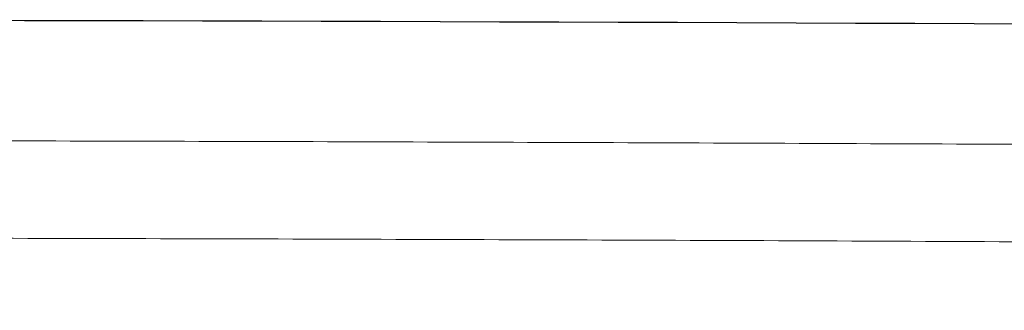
# Model space of a CAD drawing. Header units: millimetres. Extents: x 8 to 424, y 12 to 199.
# Tile 71 of 83: x 62.38 to 67.32, y 192.33 to 193.78. Entities that reach past the tile are written whole.
import ezdxf

# ---------------------------------------------------------------- set-up
doc = ezdxf.new("R2010")
doc.units = ezdxf.units.MM

msp = doc.modelspace()

# ---------------------------------------------------------------- linework, layer by layer
at = {"color": 7, "linetype": 'Continuous', "lineweight": 30}
msp.add_arc((57.8601, -1854.7185), 2048.4999, 88.9067134, 89.9727378, dxfattribs=at)
at = {"color": 252, "linetype": 'Continuous', "lineweight": 0}
for points, knots in [([(58.8384, 193.1787), (59.603, 193.1781), (61.1323, 193.1769), (63.4263, 193.1718), (65.7203, 193.1643), (68.0143, 193.1542), (70.3083, 193.1415), (72.6023, 193.1263), (74.8963, 193.1085), (77.2309, 193.0877), (79.6063, 193.0639), (82.0222, 193.0368), (84.4382, 193.0068), (86.8541, 192.974), (89.27, 192.9384), (91.6859, 192.8999), (94.1017, 192.8587), (95.7122, 192.8288), (96.5175, 192.8138)], [0, 0, 0, 0, 0.060879, 0.121758, 0.182636, 0.243515, 0.304395, 0.365275, 0.426155, 0.487035, 0.551155, 0.615275, 0.679395, 0.743515, 0.807636, 0.871757, 0.935879, 1, 1, 1, 1]), ([(96.5132, 192.3254), (95.708, 192.3403), (94.0975, 192.3702), (91.6816, 192.4115), (89.2657, 192.45), (86.8498, 192.4857), (84.4338, 192.5186), (82.0177, 192.5485), (79.6017, 192.5757), (77.2037, 192.5998), (74.824, 192.6209), (72.4625, 192.6391), (70.1009, 192.6546), (67.7393, 192.6674), (65.3777, 192.6775), (63.0161, 192.6847), (60.6544, 192.6895), (59.08, 192.6903), (58.2928, 192.6908)], [0, 0, 0, 0, 0.063213, 0.126427, 0.18964, 0.252853, 0.316068, 0.379282, 0.442497, 0.505712, 0.567497, 0.629283, 0.691068, 0.752853, 0.81464, 0.876427, 0.938213, 1, 1, 1, 1])]:
    msp.add_open_spline(points, degree=3, knots=knots, dxfattribs=at)

doc.saveas('drawing.dxf')
